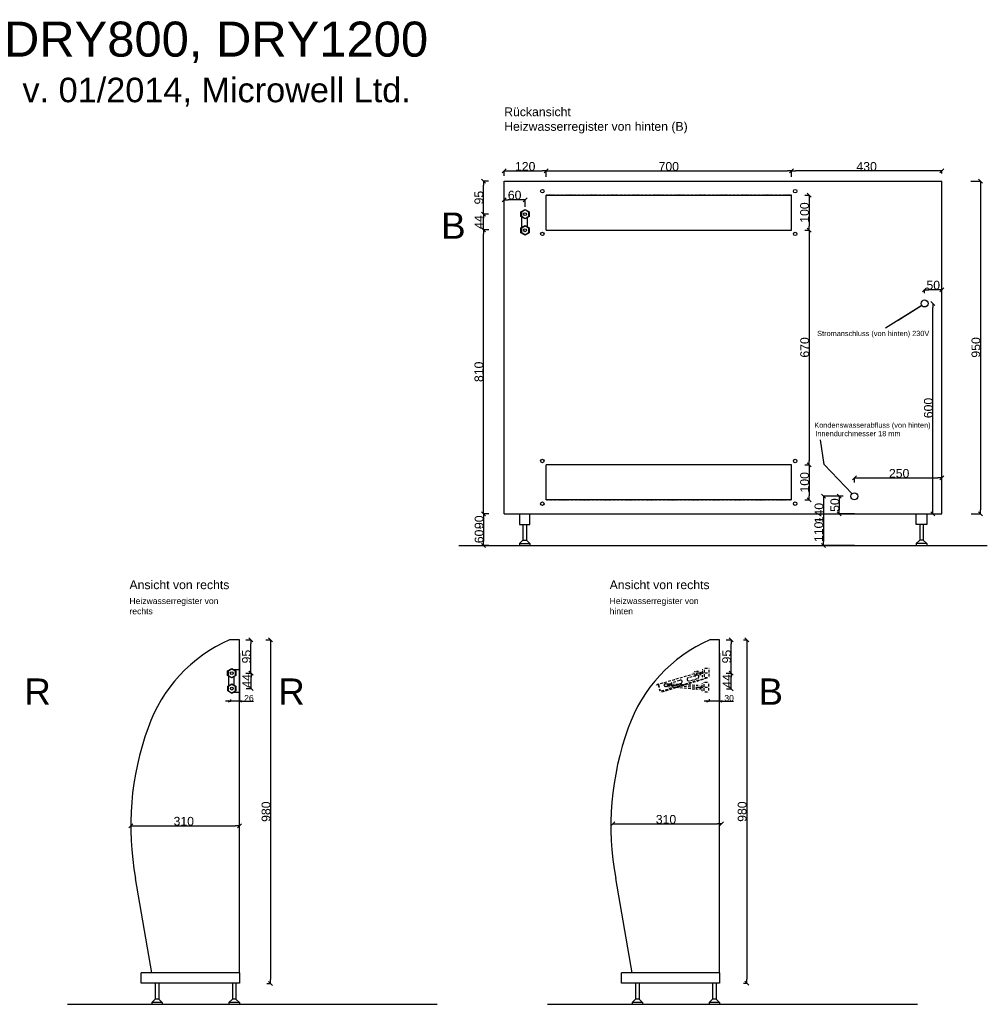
# Model space of a CAD drawing. Extents: x -170 to 4180, y -66 to 2750.
# Tile 5 of 5: x 1417 to 4180, y -60 to 2750. Entities that reach past the tile are written whole.
import ezdxf

# ---------------------------------------------------------------- set-up
doc = ezdxf.new("R2010")
doc.units = 0
doc.header["$MEASUREMENT"] = 0
doc.linetypes.add('Achse', pattern=[11.5, 0, -4, 7.5, 0])
doc.linetypes.add('Hustě  tečkovaná', pattern=[3.75, 1.25, -2.5])
for name, color, linetype in [('Kóty délkové', 7, 'Continuous'), ('Oblouky a kružnice', 7, 'Continuous'), ('Popisky', 7, 'Continuous'), ('Textové bloky', 7, 'Continuous'), ('Čáry', 7, 'Continuous')]:
    doc.layers.add(name, color=color, linetype=linetype)
doc.styles.add('GENERATED_STYLE_1', font='ARIAL.ttf')
doc.styles.add('GENERATED_STYLE_2', font='ARIAL.ttf')
doc.styles.get("Standard").update_dxf_attribs({"font": 'txt', "bigfont": 'BIGFONT.SHX'})
doc.dimstyles.new('Dimstyle_4D6', dxfattribs={"dimtxt": 17.5, "dimasz": 7.125, "dimexe": 0.18, "dimexo": 0, "dimgap": 0.09, "dimtad": 1, "dimdec": 0, "dimzin": 0, "dimdsep": 46, "dimtxsty": 'GENERATED_STYLE_1', "dimblk": 'ARROWHEAD_3', "dimblk1": 'ARROWHEAD_3', "dimblk2": 'ARROWHEAD_3', "dimcen": 0.09, "dimclrd": 7, "dimclre": 7, "dimclrt": 7, "dimazin": 0, "dimtfac": 1, "dimtdec": 4, "dimtmove": 0, "dimatfit": 0, "dimfxl": 1, "dimtolj": 1, "dimtzin": 0, "dimarcsym": 0})
doc.dimstyles.new('Dimstyle_703', dxfattribs={"dimtxt": 0.18, "dimasz": 9.12, "dimexe": 0.18, "dimexo": 0.0625, "dimgap": 0.09, "dimtad": 0, "dimtih": 1, "dimtoh": 1, "dimdec": 4, "dimzin": 0, "dimdsep": 46, "dimtxsty": 'Standard', "dimcen": 0.09, "dimadec": 0, "dimazin": 0, "dimtfac": 1, "dimtdec": 4, "dimtmove": 0, "dimatfit": 0, "dimldrblk": 'ARROWHEAD_5', "dimfxl": 1, "dimtolj": 1, "dimtzin": 0, "dimarcsym": 0})
doc.dimstyles.new('Peter', dxfattribs={"dimtxt": 25, "dimasz": 11.4, "dimexe": 0.18, "dimexo": 0, "dimgap": 0.09, "dimtad": 1, "dimdec": 0, "dimlfac": 0.9995, "dimzin": 0, "dimdsep": 46, "dimtxsty": 'GENERATED_STYLE_1', "dimblk": 'ARROWHEAD_6', "dimblk1": 'ARROWHEAD_6', "dimblk2": 'ARROWHEAD_6', "dimcen": 0.09, "dimclrd": 7, "dimclre": 7, "dimclrt": 7, "dimazin": 0, "dimtfac": 1, "dimtdec": 4, "dimtmove": 0, "dimatfit": 0, "dimfxl": 1, "dimtolj": 1, "dimtzin": 0, "dimarcsym": 0})

# ---------------------------------------------------------------- blocks, each defined once
blk = doc.blocks.new('ARROWHEAD_6')
at = {"color": 0, "linetype": 'Continuous'}
for p, q in [((0, 0), (-1, 0)), ((-0.5, -0.5), (0.5, 0.5))]:
    blk.add_line(p, q, dxfattribs=at)
blk = doc.blocks.new('*D110')
at = {"color": 7, "linetype": 'Continuous', "lineweight": -2}
for p, q in [((2062.2, 980), (2077.1, 980)), ((2076.9, 896.4), (2076.9, 968.6)), ((2062.3, 885), (2077.1, 885))]:
    blk.add_line(p, q, dxfattribs=at)
at = {"layer": 'Defpoints', "color": 0}
for p in [(2062.2, 980), (2076.9, 980), (2062.3, 885)]:
    blk.add_point(p, dxfattribs=at)
at = {"color": 7, "lineweight": -2, "xscale": 11.4, "yscale": 11.4, "zscale": 11.4}
for p, rotation in [((2076.9, 980), 90), ((2076.9, 885), 270)]:
    blk.add_blockref('ARROWHEAD_6', p, dxfattribs=dict(at, rotation=rotation))
at = {"color": 7, "linetype": 'Continuous', "lineweight": 0, "insert": (2064.1, 932.5), "char_height": 25, "attachment_point": 5, "rotation": 90, "style": 'GENERATED_STYLE_1'}
blk.add_mtext('\\A1;95', dxfattribs=at)
blk = doc.blocks.new('*D111')
at = {"color": 7, "linetype": 'Continuous', "lineweight": -2}
for p, q in [((2062.3, 885), (2077.4, 885)), ((2077.2, 852.5), (2077.2, 873.6)), ((2063, 841.1), (2077.4, 841.1))]:
    blk.add_line(p, q, dxfattribs=at)
at = {"layer": 'Defpoints', "color": 0}
for p in [(2062.3, 885), (2077.2, 885), (2063, 841.1)]:
    blk.add_point(p, dxfattribs=at)
at = {"color": 7, "lineweight": -2, "xscale": 11.4, "yscale": 11.4, "zscale": 11.4}
for p, rotation in [((2077.2, 885), 90), ((2077.2, 841.1), 270)]:
    blk.add_blockref('ARROWHEAD_6', p, dxfattribs=dict(at, rotation=rotation))
at = {"color": 7, "linetype": 'Continuous', "lineweight": 0, "insert": (2064.7, 863), "char_height": 25, "attachment_point": 5, "rotation": 90, "style": 'GENERATED_STYLE_1'}
blk.add_mtext('\\A1;44', dxfattribs=at)
blk = doc.blocks.new('ARROWHEAD_3')
at = {"color": 0, "linetype": 'Continuous'}
blk.add_line((0, 0), (-1, 0), dxfattribs=at)
blk.add_lwpolyline([(-1, 0.2679), (0, 0), (-1, -0.2679)], dxfattribs=at)
blk = doc.blocks.new('*D114')
at = {"layer": 'Defpoints', "color": 0}
for p in [(2044.1, 942.3), (2018.6, 809.9), (2018.6, 804.8)]:
    blk.add_point(p, dxfattribs=at)
at = {"layer": 'Kóty délkové', "color": 7, "linetype": 'Continuous', "lineweight": -2}
for p, q in [((2044.1, 942.3), (2044.1, 804.6)), ((2018.6, 804.8), (2004.3, 804.8)), ((2018.6, 809.9), (2018.6, 804.6)), ((2044.1, 804.8), (2018.6, 804.8)), ((2044.1, 804.8), (2083.9, 804.8)), ((2044.1, 804.8), (2058.3, 804.8))]:
    blk.add_line(p, q, dxfattribs=at)
at = {"layer": 'Kóty délkové', "color": 7, "lineweight": -2, "xscale": 7.124999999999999, "yscale": 7.124999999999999, "zscale": 7.124999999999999}
blk.add_blockref('ARROWHEAD_3', (2018.6, 804.8), dxfattribs=at)
at = {"layer": 'Kóty délkové', "color": 7, "lineweight": -2, "xscale": 7.124999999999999, "yscale": 7.124999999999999, "zscale": 7.124999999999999, "rotation": 180}
blk.add_blockref('ARROWHEAD_3', (2044.1, 804.8), dxfattribs=at)
at = {"layer": 'Kóty délkové', "color": 7, "linetype": 'Continuous', "insert": (2071.1, 813.8), "char_height": 17.5, "attachment_point": 5, "style": 'GENERATED_STYLE_1'}
blk.add_mtext('\\A1;26', dxfattribs=at)
blk = doc.blocks.new('*D140')
at = {"color": 7, "linetype": 'Continuous', "lineweight": -2}
for p, q in [((2755.9, 1340), (2741.2, 1340)), ((2741.3, 1328.6), (2741.3, 1261.4)), ((2755.9, 1250), (2741.2, 1250))]:
    blk.add_line(p, q, dxfattribs=at)
at = {"layer": 'Defpoints', "color": 0}
for p in [(2755.9, 1340), (2741.3, 1250), (2755.9, 1250)]:
    blk.add_point(p, dxfattribs=at)
at = {"color": 7, "lineweight": -2, "xscale": 11.4, "yscale": 11.4, "zscale": 11.4}
for p, rotation in [((2741.3, 1340), 90), ((2741.3, 1250), 270)]:
    blk.add_blockref('ARROWHEAD_6', p, dxfattribs=dict(at, rotation=rotation))
at = {"color": 7, "linetype": 'Continuous', "lineweight": 0, "insert": (2728.5, 1316), "char_height": 25, "attachment_point": 5, "rotation": 90, "style": 'GENERATED_STYLE_1'}
blk.add_mtext('\\A1;90', dxfattribs=at)
blk = doc.blocks.new('*D141')
at = {"color": 7, "linetype": 'Continuous', "lineweight": -2}
for p, q in [((2756.1, 2150.5), (2740.4, 2150.5)), ((2740.6, 1351.4), (2740.6, 2139.1)), ((2755.9, 1340), (2740.4, 1340))]:
    blk.add_line(p, q, dxfattribs=at)
at = {"layer": 'Defpoints', "color": 0}
for p in [(2740.6, 2150.5), (2756.1, 2150.5), (2755.9, 1340)]:
    blk.add_point(p, dxfattribs=at)
at = {"color": 7, "lineweight": -2, "xscale": 11.4, "yscale": 11.4, "zscale": 11.4}
for p, rotation in [((2740.6, 2150.5), 90), ((2740.6, 1340), 270)]:
    blk.add_blockref('ARROWHEAD_6', p, dxfattribs=dict(at, rotation=rotation))
at = {"color": 7, "linetype": 'Continuous', "lineweight": 0, "insert": (2727.8, 1745.3), "char_height": 25, "attachment_point": 5, "rotation": 90, "style": 'GENERATED_STYLE_1'}
blk.add_mtext('\\A1;810', dxfattribs=at)
blk = doc.blocks.new('*D142')
at = {"color": 7, "linetype": 'Continuous', "lineweight": -2}
for p, q in [((2755.5, 2195), (2740.3, 2195)), ((2740.5, 2161.9), (2740.5, 2183.6)), ((2756.1, 2150.5), (2740.3, 2150.5))]:
    blk.add_line(p, q, dxfattribs=at)
at = {"layer": 'Defpoints', "color": 0}
for p in [(2740.5, 2195), (2755.5, 2195), (2756.1, 2150.5)]:
    blk.add_point(p, dxfattribs=at)
at = {"color": 7, "lineweight": -2, "xscale": 11.4, "yscale": 11.4, "zscale": 11.4}
for p, rotation in [((2740.5, 2195), 90), ((2740.5, 2150.5), 270)]:
    blk.add_blockref('ARROWHEAD_6', p, dxfattribs=dict(at, rotation=rotation))
at = {"color": 7, "linetype": 'Continuous', "lineweight": 0, "insert": (2727.9, 2172.8), "char_height": 25, "attachment_point": 5, "rotation": 90, "style": 'GENERATED_STYLE_1'}
blk.add_mtext('\\A1;44', dxfattribs=at)
blk = doc.blocks.new('*D143')
at = {"color": 7, "linetype": 'Continuous', "lineweight": -2}
for p, q in [((2755.5, 2290), (2740.6, 2290)), ((2740.8, 2206.4), (2740.8, 2278.6)), ((2755.5, 2195), (2740.6, 2195))]:
    blk.add_line(p, q, dxfattribs=at)
at = {"layer": 'Defpoints', "color": 0}
for p in [(2740.8, 2290), (2755.5, 2290), (2755.5, 2195)]:
    blk.add_point(p, dxfattribs=at)
at = {"color": 7, "lineweight": -2, "xscale": 11.4, "yscale": 11.4, "zscale": 11.4}
for p, rotation in [((2740.8, 2290), 90), ((2740.8, 2195), 270)]:
    blk.add_blockref('ARROWHEAD_6', p, dxfattribs=dict(at, rotation=rotation))
at = {"color": 7, "linetype": 'Continuous', "lineweight": 0, "insert": (2727.9, 2242.5), "char_height": 25, "attachment_point": 5, "rotation": 90, "style": 'GENERATED_STYLE_1'}
blk.add_mtext('\\A1;95', dxfattribs=at)
blk = doc.blocks.new('*D144')
at = {"color": 7, "linetype": 'Continuous', "lineweight": -2}
for p, q in [((2800, 2195), (2800, 2236.9)), ((2848.3, 2236.7), (2811.4, 2236.7)), ((2859.7, 2216), (2859.7, 2236.9))]:
    blk.add_line(p, q, dxfattribs=at)
at = {"layer": 'Defpoints', "color": 0}
for p in [(2800, 2236.7), (2800, 2195), (2859.7, 2216)]:
    blk.add_point(p, dxfattribs=at)
at = {"color": 7, "lineweight": -2, "xscale": 11.4, "yscale": 11.4, "zscale": 11.4, "rotation": 180}
blk.add_blockref('ARROWHEAD_6', (2800, 2236.7), dxfattribs=at)
at = {"color": 7, "lineweight": -2, "xscale": 11.4, "yscale": 11.4, "zscale": 11.4}
blk.add_blockref('ARROWHEAD_6', (2859.7, 2236.7), dxfattribs=at)
at = {"color": 7, "linetype": 'Continuous', "lineweight": 0, "insert": (2829.8, 2249.6), "char_height": 25, "attachment_point": 5, "style": 'GENERATED_STYLE_1'}
blk.add_mtext('\\A1;60', dxfattribs=at)
blk = doc.blocks.new('*D145')
at = {"color": 7, "linetype": 'Continuous', "lineweight": -2}
for p, q in [((2800, 2304.4), (2800, 2318.8)), ((2811.4, 2318.6), (2908.6, 2318.6)), ((2920, 2301.6), (2920, 2318.8))]:
    blk.add_line(p, q, dxfattribs=at)
at = {"layer": 'Defpoints', "color": 0}
for p in [(2920, 2318.6), (2800, 2304.4), (2920, 2301.6)]:
    blk.add_point(p, dxfattribs=at)
at = {"color": 7, "lineweight": -2, "xscale": 11.4, "yscale": 11.4, "zscale": 11.4, "rotation": 180}
blk.add_blockref('ARROWHEAD_6', (2800, 2318.6), dxfattribs=at)
at = {"color": 7, "lineweight": -2, "xscale": 11.4, "yscale": 11.4, "zscale": 11.4}
blk.add_blockref('ARROWHEAD_6', (2920, 2318.6), dxfattribs=at)
at = {"color": 7, "linetype": 'Continuous', "lineweight": 0, "insert": (2860, 2331.5), "char_height": 25, "attachment_point": 5, "style": 'GENERATED_STYLE_1'}
blk.add_mtext('\\A1;120', dxfattribs=at)
blk = doc.blocks.new('*D146')
at = {"color": 7, "linetype": 'Continuous', "lineweight": -2}
for p, q in [((2920, 2318.6), (2920, 2318.8)), ((2931.4, 2318.6), (3608.6, 2318.6)), ((3620, 2301.6), (3620, 2318.8))]:
    blk.add_line(p, q, dxfattribs=at)
at = {"layer": 'Defpoints', "color": 0}
for p in [(2920, 2318.6), (3620, 2318.6), (3620, 2301.6)]:
    blk.add_point(p, dxfattribs=at)
at = {"color": 7, "lineweight": -2, "xscale": 11.4, "yscale": 11.4, "zscale": 11.4, "rotation": 180}
blk.add_blockref('ARROWHEAD_6', (2920, 2318.6), dxfattribs=at)
at = {"color": 7, "lineweight": -2, "xscale": 11.4, "yscale": 11.4, "zscale": 11.4}
blk.add_blockref('ARROWHEAD_6', (3620, 2318.6), dxfattribs=at)
at = {"color": 7, "linetype": 'Continuous', "lineweight": 0, "insert": (3270, 2331.4), "char_height": 25, "attachment_point": 5, "style": 'GENERATED_STYLE_1'}
blk.add_mtext('\\A1;700', dxfattribs=at)
blk = doc.blocks.new('*D147')
at = {"color": 7, "linetype": 'Continuous', "lineweight": -2}
for p, q in [((3620, 2318.6), (3620, 2318.8)), ((4038.6, 2318.6), (3631.4, 2318.6)), ((4050, 2311.6), (4050, 2318.8))]:
    blk.add_line(p, q, dxfattribs=at)
at = {"layer": 'Defpoints', "color": 0}
for p in [(3620, 2318.6), (3620, 2318.6), (4050, 2311.6)]:
    blk.add_point(p, dxfattribs=at)
at = {"color": 7, "lineweight": -2, "xscale": 11.4, "yscale": 11.4, "zscale": 11.4, "rotation": 180}
blk.add_blockref('ARROWHEAD_6', (3620, 2318.6), dxfattribs=at)
at = {"color": 7, "lineweight": -2, "xscale": 11.4, "yscale": 11.4, "zscale": 11.4}
blk.add_blockref('ARROWHEAD_6', (4050, 2318.6), dxfattribs=at)
at = {"color": 7, "linetype": 'Continuous', "lineweight": 0, "insert": (3835, 2331.4), "char_height": 25, "attachment_point": 5, "style": 'GENERATED_STYLE_1'}
blk.add_mtext('\\A1;430', dxfattribs=at)
blk = doc.blocks.new('*D148')
at = {"color": 7, "linetype": 'Continuous', "lineweight": -2}
for p, q in [((3658.1, 2250), (3670.7, 2250)), ((3670.6, 2238.6), (3670.6, 2161.4)), ((3658.1, 2150), (3670.7, 2150))]:
    blk.add_line(p, q, dxfattribs=at)
at = {"layer": 'Defpoints', "color": 0}
for p in [(3658.1, 2250), (3658.1, 2150), (3670.6, 2150)]:
    blk.add_point(p, dxfattribs=at)
at = {"color": 7, "lineweight": -2, "xscale": 11.4, "yscale": 11.4, "zscale": 11.4}
for p, rotation in [((3670.6, 2250), 90), ((3670.6, 2150), 270)]:
    blk.add_blockref('ARROWHEAD_6', p, dxfattribs=dict(at, rotation=rotation))
at = {"color": 7, "linetype": 'Continuous', "lineweight": 0, "insert": (3657.7, 2200), "char_height": 25, "attachment_point": 5, "rotation": 90, "style": 'GENERATED_STYLE_1'}
blk.add_mtext('\\A1;100', dxfattribs=at)
blk = doc.blocks.new('*D149')
at = {"color": 7, "linetype": 'Continuous', "lineweight": -2}
for p, q in [((3658.3, 2150), (3671.1, 2150)), ((3671, 2138.6), (3671, 1491.4)), ((3658.3, 1480), (3671.1, 1480))]:
    blk.add_line(p, q, dxfattribs=at)
at = {"layer": 'Defpoints', "color": 0}
for p in [(3658.3, 2150), (3658.3, 1480), (3671, 1480)]:
    blk.add_point(p, dxfattribs=at)
at = {"color": 7, "lineweight": -2, "xscale": 11.4, "yscale": 11.4, "zscale": 11.4}
for p, rotation in [((3671, 2150), 90), ((3671, 1480), 270)]:
    blk.add_blockref('ARROWHEAD_6', p, dxfattribs=dict(at, rotation=rotation))
at = {"color": 7, "linetype": 'Continuous', "lineweight": 0, "insert": (3658.1, 1815), "char_height": 25, "attachment_point": 5, "rotation": 90, "style": 'GENERATED_STYLE_1'}
blk.add_mtext('\\A1;670', dxfattribs=at)
blk = doc.blocks.new('*D150')
at = {"color": 7, "linetype": 'Continuous', "lineweight": -2}
for p, q in [((3658.3, 1480), (3670.9, 1480)), ((3670.7, 1468.6), (3670.7, 1391.4)), ((3658.2, 1380), (3670.9, 1380))]:
    blk.add_line(p, q, dxfattribs=at)
at = {"layer": 'Defpoints', "color": 0}
for p in [(3658.3, 1480), (3658.2, 1380), (3670.7, 1380)]:
    blk.add_point(p, dxfattribs=at)
at = {"color": 7, "lineweight": -2, "xscale": 11.4, "yscale": 11.4, "zscale": 11.4}
for p, rotation in [((3670.7, 1480), 90), ((3670.7, 1380), 270)]:
    blk.add_blockref('ARROWHEAD_6', p, dxfattribs=dict(at, rotation=rotation))
at = {"color": 7, "linetype": 'Continuous', "lineweight": 0, "insert": (3657.9, 1430), "char_height": 25, "attachment_point": 5, "rotation": 90, "style": 'GENERATED_STYLE_1'}
blk.add_mtext('\\A1;100', dxfattribs=at)
blk = doc.blocks.new('*D151')
at = {"color": 7, "linetype": 'Continuous', "lineweight": -2}
for p, q in [((3800, 1429.5), (3800, 1442.6)), ((3811.4, 1442.4), (4038.6, 1442.4)), ((4050, 1390), (4050, 1442.6))]:
    blk.add_line(p, q, dxfattribs=at)
at = {"layer": 'Defpoints', "color": 0}
for p in [(4050, 1442.4), (3800, 1429.5), (4050, 1390)]:
    blk.add_point(p, dxfattribs=at)
at = {"color": 7, "lineweight": -2, "xscale": 11.4, "yscale": 11.4, "zscale": 11.4, "rotation": 180}
blk.add_blockref('ARROWHEAD_6', (3800, 1442.4), dxfattribs=at)
at = {"color": 7, "lineweight": -2, "xscale": 11.4, "yscale": 11.4, "zscale": 11.4}
blk.add_blockref('ARROWHEAD_6', (4050, 1442.4), dxfattribs=at)
at = {"color": 7, "linetype": 'Continuous', "lineweight": 0, "insert": (3927.8, 1455.3), "char_height": 25, "attachment_point": 5, "style": 'GENERATED_STYLE_1'}
blk.add_mtext('\\A1;250', dxfattribs=at)
blk = doc.blocks.new('*D152')
at = {"color": 7, "linetype": 'Continuous', "lineweight": -2}
for p, q in [((3767.6, 1390), (3756.9, 1390)), ((3757, 1378.6), (3757, 1351.4)), ((3800, 1340), (3756.9, 1340))]:
    blk.add_line(p, q, dxfattribs=at)
at = {"layer": 'Defpoints', "color": 0}
for p in [(3767.6, 1390), (3757, 1340), (3800, 1340)]:
    blk.add_point(p, dxfattribs=at)
at = {"color": 7, "lineweight": -2, "xscale": 11.4, "yscale": 11.4, "zscale": 11.4}
for p, rotation in [((3757, 1390), 90), ((3757, 1340), 270)]:
    blk.add_blockref('ARROWHEAD_6', p, dxfattribs=dict(at, rotation=rotation))
at = {"color": 7, "linetype": 'Continuous', "lineweight": 0, "insert": (3744.2, 1365), "char_height": 25, "attachment_point": 5, "rotation": 90, "style": 'GENERATED_STYLE_1'}
blk.add_mtext('\\A1;50', dxfattribs=at)
blk = doc.blocks.new('*D153')
at = {"color": 7, "linetype": 'Continuous', "lineweight": -2}
for p, q in [((3756.9, 1390), (3711.7, 1390)), ((3711.8, 1378.6), (3711.8, 1261.4)), ((3800, 1250), (3711.7, 1250))]:
    blk.add_line(p, q, dxfattribs=at)
at = {"layer": 'Defpoints', "color": 0}
for p in [(3756.9, 1390), (3711.8, 1250), (3800, 1250)]:
    blk.add_point(p, dxfattribs=at)
at = {"color": 7, "lineweight": -2, "xscale": 11.4, "yscale": 11.4, "zscale": 11.4}
for p, rotation in [((3711.8, 1390), 90), ((3711.8, 1250), 270)]:
    blk.add_blockref('ARROWHEAD_6', p, dxfattribs=dict(at, rotation=rotation))
at = {"color": 7, "linetype": 'Continuous', "lineweight": 0, "insert": (3699, 1342.1), "char_height": 25, "attachment_point": 5, "rotation": 90, "style": 'GENERATED_STYLE_1'}
blk.add_mtext('\\A1;140', dxfattribs=at)
blk = doc.blocks.new('*D154')
at = {"color": 7, "linetype": 'Continuous', "lineweight": -2}
for p, q in [((4024.1, 1940.4), (4024.4, 1940.4)), ((4024.3, 1351.4), (4024.3, 1929)), ((4018.6, 1340), (4024.4, 1340))]:
    blk.add_line(p, q, dxfattribs=at)
at = {"layer": 'Defpoints', "color": 0}
for p in [(4024.1, 1940.4), (4024.3, 1940.4), (4018.6, 1340)]:
    blk.add_point(p, dxfattribs=at)
at = {"color": 7, "lineweight": -2, "xscale": 11.4, "yscale": 11.4, "zscale": 11.4}
for p, rotation in [((4024.3, 1940.4), 90), ((4024.3, 1340), 270)]:
    blk.add_blockref('ARROWHEAD_6', p, dxfattribs=dict(at, rotation=rotation))
at = {"color": 7, "linetype": 'Continuous', "lineweight": 0, "insert": (4011.4, 1642.1), "char_height": 25, "attachment_point": 5, "rotation": 90, "style": 'GENERATED_STYLE_1'}
blk.add_mtext('\\A1;600', dxfattribs=at)
blk = doc.blocks.new('*D155')
at = {"color": 7, "linetype": 'Continuous', "lineweight": -2}
for p, q in [((4000.4, 1970), (4000.4, 1979.9)), ((4038.6, 1979.7), (4011.8, 1979.7)), ((4050, 1938.1), (4050, 1979.9))]:
    blk.add_line(p, q, dxfattribs=at)
at = {"layer": 'Defpoints', "color": 0}
for p in [(4000.4, 1979.7), (4000.4, 1970), (4050, 1938.1)]:
    blk.add_point(p, dxfattribs=at)
at = {"color": 7, "lineweight": -2, "xscale": 11.4, "yscale": 11.4, "zscale": 11.4, "rotation": 180}
blk.add_blockref('ARROWHEAD_6', (4000.4, 1979.7), dxfattribs=at)
at = {"color": 7, "lineweight": -2, "xscale": 11.4, "yscale": 11.4, "zscale": 11.4}
blk.add_blockref('ARROWHEAD_6', (4050, 1979.7), dxfattribs=at)
at = {"color": 7, "linetype": 'Continuous', "lineweight": 0, "insert": (4025.2, 1992.6), "char_height": 25, "attachment_point": 5, "style": 'GENERATED_STYLE_1'}
blk.add_mtext('\\A1;50', dxfattribs=at)
blk = doc.blocks.new('*D157')
at = {"color": 7, "linetype": 'Continuous', "lineweight": -2}
for p, q in [((4132.6, 2290), (4160.2, 2290)), ((4160, 2278.6), (4160, 1351.4)), ((4133.2, 1340), (4160.2, 1340))]:
    blk.add_line(p, q, dxfattribs=at)
at = {"layer": 'Defpoints', "color": 0}
for p in [(4132.6, 2290), (4133.2, 1340), (4160, 1340)]:
    blk.add_point(p, dxfattribs=at)
at = {"color": 7, "lineweight": -2, "xscale": 11.4, "yscale": 11.4, "zscale": 11.4}
for p, rotation in [((4160, 2290), 90), ((4160, 1340), 270)]:
    blk.add_blockref('ARROWHEAD_6', p, dxfattribs=dict(at, rotation=rotation))
at = {"color": 7, "linetype": 'Continuous', "lineweight": 0, "insert": (4147.1, 1815), "char_height": 25, "attachment_point": 5, "rotation": 90, "style": 'GENERATED_STYLE_1'}
blk.add_mtext('\\A1;950', dxfattribs=at)
blk = doc.blocks.new('*D162')
at = {"color": 7, "linetype": 'Continuous', "lineweight": -2}
for p, q in [((3433.4, 980), (3448.3, 980)), ((3448.2, 896.4), (3448.2, 968.6)), ((3433.5, 885), (3448.3, 885))]:
    blk.add_line(p, q, dxfattribs=at)
at = {"layer": 'Defpoints', "color": 0}
for p in [(3433.4, 980), (3448.2, 980), (3433.5, 885)]:
    blk.add_point(p, dxfattribs=at)
at = {"color": 7, "lineweight": -2, "xscale": 11.4, "yscale": 11.4, "zscale": 11.4}
for p, rotation in [((3448.2, 980), 90), ((3448.2, 885), 270)]:
    blk.add_blockref('ARROWHEAD_6', p, dxfattribs=dict(at, rotation=rotation))
at = {"color": 7, "linetype": 'Continuous', "lineweight": 0, "insert": (3435.3, 932.5), "char_height": 25, "attachment_point": 5, "rotation": 90, "style": 'GENERATED_STYLE_1'}
blk.add_mtext('\\A1;95', dxfattribs=at)
blk = doc.blocks.new('*D163')
at = {"color": 7, "linetype": 'Continuous', "lineweight": -2}
for p, q in [((3433.5, 885), (3448.7, 885)), ((3448.5, 852.1), (3448.5, 873.6)), ((3435, 840.7), (3448.7, 840.7))]:
    blk.add_line(p, q, dxfattribs=at)
at = {"layer": 'Defpoints', "color": 0}
for p in [(3433.5, 885), (3448.5, 885), (3435, 840.7)]:
    blk.add_point(p, dxfattribs=at)
at = {"color": 7, "lineweight": -2, "xscale": 11.4, "yscale": 11.4, "zscale": 11.4}
for p, rotation in [((3448.5, 885), 90), ((3448.5, 840.7), 270)]:
    blk.add_blockref('ARROWHEAD_6', p, dxfattribs=dict(at, rotation=rotation))
at = {"color": 7, "linetype": 'Continuous', "lineweight": 0, "insert": (3435.9, 862.8), "char_height": 25, "attachment_point": 5, "rotation": 90, "style": 'GENERATED_STYLE_1'}
blk.add_mtext('\\A1;44', dxfattribs=at)
blk = doc.blocks.new('*D164')
at = {"layer": 'Defpoints', "color": 0}
for p in [(3415.3, 942.3), (3385.2, 810.6), (3385.2, 804.8)]:
    blk.add_point(p, dxfattribs=at)
at = {"layer": 'Kóty délkové', "color": 7, "linetype": 'Continuous', "lineweight": -2}
for p, q in [((3415.3, 942.3), (3415.3, 804.6)), ((3385.2, 804.8), (3370.9, 804.8)), ((3385.2, 810.6), (3385.2, 804.6)), ((3415.3, 804.8), (3385.2, 804.8)), ((3415.3, 804.8), (3454.9, 804.8)), ((3415.3, 804.8), (3429.6, 804.8))]:
    blk.add_line(p, q, dxfattribs=at)
at = {"layer": 'Kóty délkové', "color": 7, "lineweight": -2, "xscale": 7.124999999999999, "yscale": 7.124999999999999, "zscale": 7.124999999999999}
blk.add_blockref('ARROWHEAD_3', (3385.2, 804.8), dxfattribs=at)
at = {"layer": 'Kóty délkové', "color": 7, "lineweight": -2, "xscale": 7.124999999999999, "yscale": 7.124999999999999, "zscale": 7.124999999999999, "rotation": 180}
blk.add_blockref('ARROWHEAD_3', (3415.3, 804.8), dxfattribs=at)
at = {"layer": 'Kóty délkové', "color": 7, "linetype": 'Continuous', "insert": (3442.3, 813.8), "char_height": 17.5, "attachment_point": 5, "style": 'GENERATED_STYLE_1'}
blk.add_mtext('\\A1;30', dxfattribs=at)
blk = doc.blocks.new('*D179')
at = {"color": 7, "linetype": 'Continuous', "lineweight": -2}
for p, q in [((1733.6, 449.2), (1733.6, 449.6)), ((1745, 449.5), (2032.4, 449.5)), ((2043.8, 449.2), (2043.8, 449.6))]:
    blk.add_line(p, q, dxfattribs=at)
at = {"layer": 'Defpoints', "color": 0}
for p in [(1733.6, 449.2), (2043.8, 449.5), (2043.8, 449.2)]:
    blk.add_point(p, dxfattribs=at)
at = {"color": 7, "lineweight": -2, "xscale": 11.4, "yscale": 11.4, "zscale": 11.4, "rotation": 180}
blk.add_blockref('ARROWHEAD_6', (1733.6, 449.5), dxfattribs=at)
at = {"color": 7, "lineweight": -2, "xscale": 11.4, "yscale": 11.4, "zscale": 11.4}
blk.add_blockref('ARROWHEAD_6', (2043.8, 449.5), dxfattribs=at)
at = {"color": 7, "linetype": 'Continuous', "lineweight": 0, "insert": (1885.1, 462.3), "char_height": 25, "attachment_point": 5, "style": 'GENERATED_STYLE_1'}
blk.add_mtext('\\A1;310', dxfattribs=at)
blk = doc.blocks.new('*D182')
at = {"color": 7, "linetype": 'Continuous', "lineweight": -2}
for p, q in [((3110.5, 454.6), (3110.5, 455.1)), ((3121.9, 454.9), (3409.3, 454.9)), ((3420.7, 454.6), (3420.7, 455.1))]:
    blk.add_line(p, q, dxfattribs=at)
at = {"layer": 'Defpoints', "color": 0}
for p in [(3110.5, 454.6), (3420.7, 454.9), (3420.7, 454.6)]:
    blk.add_point(p, dxfattribs=at)
at = {"color": 7, "lineweight": -2, "xscale": 11.4, "yscale": 11.4, "zscale": 11.4, "rotation": 180}
blk.add_blockref('ARROWHEAD_6', (3110.5, 454.9), dxfattribs=at)
at = {"color": 7, "lineweight": -2, "xscale": 11.4, "yscale": 11.4, "zscale": 11.4}
blk.add_blockref('ARROWHEAD_6', (3420.7, 454.9), dxfattribs=at)
at = {"color": 7, "linetype": 'Continuous', "lineweight": 0, "insert": (3262.1, 467.7), "char_height": 25, "attachment_point": 5, "style": 'GENERATED_STYLE_1'}
blk.add_mtext('\\A1;310', dxfattribs=at)
blk = doc.blocks.new('*D183')
at = {"color": 7, "linetype": 'Continuous', "lineweight": -2}
for p, q in [((2119, 980), (2133, 980)), ((2132.8, 968.6), (2132.8, 11.1)), ((2121.9, -0.3), (2133, -0.3))]:
    blk.add_line(p, q, dxfattribs=at)
at = {"layer": 'Defpoints', "color": 0}
for p in [(2119, 980), (2121.9, -0.3), (2132.8, -0.3)]:
    blk.add_point(p, dxfattribs=at)
at = {"color": 7, "lineweight": -2, "xscale": 11.4, "yscale": 11.4, "zscale": 11.4}
for p, rotation in [((2132.8, 980), 90), ((2132.8, -0.3), 270)]:
    blk.add_blockref('ARROWHEAD_6', p, dxfattribs=dict(at, rotation=rotation))
at = {"color": 7, "linetype": 'Continuous', "lineweight": 0, "insert": (2120, 489.8), "char_height": 25, "attachment_point": 5, "rotation": 90, "style": 'GENERATED_STYLE_1'}
blk.add_mtext('\\A1;980', dxfattribs=at)
blk = doc.blocks.new('*D184')
at = {"color": 7, "linetype": 'Continuous', "lineweight": -2}
for p, q in [((3483, 980), (3492.7, 980)), ((3492.5, 968.6), (3492.5, 11.4)), ((3483, 0), (3492.7, 0))]:
    blk.add_line(p, q, dxfattribs=at)
at = {"layer": 'Defpoints', "color": 0}
for p in [(3483, 980), (3483, 0), (3492.5, 0)]:
    blk.add_point(p, dxfattribs=at)
at = {"color": 7, "lineweight": -2, "xscale": 11.4, "yscale": 11.4, "zscale": 11.4}
for p, rotation in [((3492.5, 980), 90), ((3492.5, 0), 270)]:
    blk.add_blockref('ARROWHEAD_6', p, dxfattribs=dict(at, rotation=rotation))
at = {"color": 7, "linetype": 'Continuous', "lineweight": 0, "insert": (3479.6, 490), "char_height": 25, "attachment_point": 5, "rotation": 90, "style": 'GENERATED_STYLE_1'}
blk.add_mtext('\\A1;980', dxfattribs=at)
blk = doc.blocks.new('ARROWHEAD_5')
at = {"color": 0, "linetype": 'Continuous'}
blk.add_line((0, 0), (-1, 0), dxfattribs=at)
blk.add_solid([(-1, 0.2679), (0, 0), (-1, -0.2679), (-1, 0.2679)], dxfattribs=at)

msp = doc.modelspace()

# ---------------------------------------------------------------- linework, layer by layer
at = {"layer": 'Oblouky a kružnice', "color": 7, "linetype": 'Continuous'}
for centre, radius in [((2909, 2261), 5), ((3631, 2261), 5), ((2909, 2139), 5), ((3631, 2139), 5), ((4000.4, 1940.4), 10), ((2909, 1491), 5), ((3631, 1491), 5), ((3800, 1390), 10), ((2909, 1369), 5), ((3631, 1369), 5)]:
    msp.add_circle(centre, radius, dxfattribs=at)
at = {"layer": 'Oblouky a kružnice', "color": 1, "linetype": 'Continuous'}
for centre, radius in [((2859.6, 2195.3), 4), ((2859.6, 2149.3), 4), ((2022, 885), 4), ((2022.3, 841.1), 4), ((3262, 850.8), 5)]:
    msp.add_circle(centre, radius, dxfattribs=at)
at = {"layer": 'Oblouky a kružnice', "color": 7, "linetype": 'Continuous'}
for centre, radius, start, end in [((2185.7, 589.4), 426, 113.5115, 160.8796), ((3556.9, 589.4), 426, 113.5115, 160.8796), ((2547.6, 449.2), 814, 159.8995, 190.611), ((3918.8, 449.2), 814, 159.8995, 190.611)]:
    msp.add_arc(centre, radius, start, end, dxfattribs=at)
at = {"layer": 'Oblouky a kružnice', "color": 1, "linetype": 'Continuous'}
for centre, start, end in [((3327.2, 867.8), 106.4658, 288.3937), ((3351.2, 874.9), 288.6811, 65.6204), ((3280.5, 853.7), 106.4658, 288.3937), ((3303.2, 860.7), 288.6811, 106.4999)]:
    msp.add_arc(centre, 5, start, end, dxfattribs=at)
at = {"layer": 'Čáry', "color": 7, "linetype": 'Continuous'}
for p, q in [((2800, 1340), (2800, 2290)), ((2800, 2290), (4050, 2290)), ((4050, 1340), (4050, 2290)), ((2920, 2250), (3620, 2250)), ((2920, 2150), (2920, 2250)), ((3620, 2150), (3620, 2250)), ((2849.8, 2187.5), (2849.8, 2157.1)), ((2866.7, 2158.7), (2866.7, 2185.9)), ((2920, 2150), (3620, 2150)), ((3889.1, 1870.5), (3992.2, 1935.2)), ((3925.1, 1893.2), (3992, 1935.1)), ((2920, 1380), (2920, 1480)), ((3620, 1480), (2920, 1480)), ((2920, 1380), (2920, 1480)), ((3620, 1380), (3620, 1480)), ((3620, 1380), (2920, 1380)), ((2800, 1340), (4050, 1340)), ((2843.5, 1340), (2843.5, 1310)), ((2873.5, 1310), (2873.5, 1340)), ((3976.5, 1310), (3976.5, 1340)), ((4006.5, 1340), (4006.5, 1310)), ((2843.5, 1310), (2873.5, 1310)), ((2853.5, 1310), (2853.5, 1265)), ((2863.5, 1310), (2863.5, 1265)), ((4006.5, 1310), (3976.5, 1310)), ((3986.5, 1310), (3986.5, 1265)), ((3996.5, 1309.9), (3996.5, 1265)), ((2843.5, 1255), (2853.5, 1265)), ((2853.5, 1265), (2863.5, 1265)), ((2873.5, 1255), (2863.5, 1265)), ((3976.5, 1255), (3986.5, 1265)), ((3996.5, 1265), (3986.5, 1265)), ((4006.5, 1255), (3996.5, 1265)), ((2670.4, 1250), (4179.6, 1250)), ((2843.5, 1255), (2843.5, 1250)), ((2843.5, 1255), (2873.5, 1255)), ((2873.5, 1255), (2873.5, 1250)), ((4006.5, 1255), (3976.5, 1255)), ((3976.5, 1255), (3976.5, 1250)), ((4006.5, 1255), (4006.5, 1250)), ((2043.8, 980), (2015.8, 980)), ((2043.8, 30), (2043.8, 980)), ((3415, 980), (3387, 980)), ((3415, 30), (3415, 980)), ((2012.4, 877), (2012.4, 848.9)), ((2027.6, 895.5), (2044.1, 895.5)), ((2029.3, 850.5), (2029.3, 875.7)), ((2028, 830.9), (2043.7, 830.9)), ((1793.8, 30), (1747.5, 299.3)), ((3165, 30), (3118.7, 299.3)), ((1763.8, 0), (1763.8, 30)), ((2043.8, 30), (1763.8, 30)), ((2043.8, 30), (2043.8, 0)), ((3135, 0), (3135, 30)), ((3415, 30), (3135, 30)), ((3415, 30), (3415, 0)), ((2043.8, 0), (1763.8, 0)), ((1803.8, 0), (1803.8, -45)), ((1813.8, 0), (1813.8, -45)), ((2023.8, 0), (2023.8, -45)), ((2033.8, 0), (2033.8, -45)), ((3415, 0), (3135, 0)), ((3175, 0), (3175, -45)), ((3185, 0), (3185, -45)), ((3395, 0), (3395, -45)), ((3405, 0), (3405, -45)), ((1793.8, -55), (1803.8, -45)), ((1823.8, -55), (1793.8, -55)), ((1793.8, -55), (1793.8, -60)), ((1813.8, -45), (1803.8, -45)), ((1823.8, -55), (1813.8, -45)), ((1823.8, -55), (1823.8, -60)), ((2013.8, -55), (2023.8, -45)), ((2043.8, -55), (2013.8, -55)), ((2013.8, -55), (2013.8, -60)), ((2033.8, -45), (2023.8, -45)), ((2043.8, -55), (2033.8, -45)), ((2043.8, -55), (2043.8, -60)), ((3165, -55), (3175, -45)), ((3195, -55), (3165, -55)), ((3165, -55), (3165, -60)), ((3185, -45), (3175, -45)), ((3195, -55), (3185, -45)), ((3195, -55), (3195, -60)), ((3385, -55), (3395, -45)), ((3415, -55), (3385, -55)), ((3385, -55), (3385, -60)), ((3405, -45), (3395, -45)), ((3415, -55), (3405, -45)), ((3415, -55), (3415, -60)), ((1552.7, -60), (2608.6, -60)), ((2923.9, -60), (3979.8, -60))]:
    msp.add_line(p, q, dxfattribs=at)
at = {"layer": 'Čáry', "color": 7, "linetype": 'Hustě  tečkovaná'}
for p, q in [((3620, 2250), (2920, 2250)), ((2920, 2150), (2920, 2250)), ((3620, 2150), (3620, 2250)), ((2920, 2150), (3620, 2150)), ((3620, 1480), (2920, 1480)), ((3620, 1380), (3620, 1480)), ((2920, 1380), (3620, 1380)), ((2000.3, 0), (1970.3, 0)), ((3371.5, 0), (3341.5, 0))]:
    msp.add_line(p, q, dxfattribs=at)
at = {"layer": 'Čáry', "color": 1, "linetype": 'Continuous'}
for p, q in [((2847.9, 2202), (2859.6, 2208.8)), ((2847.9, 2188.5), (2847.9, 2202)), ((2859.6, 2207.3), (2849.2, 2201.3)), ((2849.2, 2201.3), (2849.2, 2189.3)), ((2859.6, 2208.8), (2871.3, 2202)), ((2870, 2201.3), (2859.6, 2207.3)), ((2870, 2189.3), (2870, 2201.3)), ((2871.3, 2202), (2871.3, 2188.5)), ((2859.6, 2181.8), (2847.9, 2188.5)), ((2849.2, 2189.3), (2859.6, 2183.3)), ((2859.6, 2183.3), (2870, 2189.3)), ((2871.3, 2188.5), (2859.6, 2181.8)), ((2847.9, 2156), (2859.6, 2162.8)), ((2847.9, 2142.5), (2847.9, 2156)), ((2859.6, 2135.8), (2847.9, 2142.5)), ((2859.6, 2161.3), (2849.2, 2155.3)), ((2849.2, 2155.3), (2849.2, 2143.3)), ((2849.2, 2143.3), (2859.6, 2137.3)), ((2859.6, 2162.8), (2871.3, 2156)), ((2870, 2155.3), (2859.6, 2161.3)), ((2859.6, 2137.3), (2870, 2143.3)), ((2871.3, 2142.5), (2859.6, 2135.8)), ((2870, 2143.3), (2870, 2155.3)), ((2871.3, 2156), (2871.3, 2142.5)), ((2010.3, 891.8), (2022, 898.5)), ((2010.3, 878.3), (2010.3, 891.8)), ((2022, 871.5), (2010.3, 878.3)), ((2022, 897), (2011.6, 891)), ((2011.6, 891), (2011.6, 879)), ((2011.6, 879), (2022, 873)), ((2022, 898.5), (2033.7, 891.8)), ((2032.4, 891), (2022, 897)), ((2022, 873), (2032.4, 879)), ((2033.7, 878.3), (2022, 871.5)), ((2032.4, 879), (2032.4, 891)), ((2033.7, 891.8), (2033.7, 878.3)), ((2010.6, 847.8), (2022.3, 854.6)), ((2010.6, 834.3), (2010.6, 847.8)), ((2022.3, 853.1), (2011.9, 847.1)), ((2011.9, 847.1), (2011.9, 835.1)), ((2022.3, 854.6), (2034, 847.8)), ((2032.7, 847.1), (2022.3, 853.1)), ((2032.7, 835.1), (2032.7, 847.1)), ((2034, 847.8), (2034, 834.3)), ((2022.3, 827.6), (2010.6, 834.3)), ((2011.9, 835.1), (2022.3, 829.1)), ((2022.3, 829.1), (2032.7, 835.1)), ((2034, 834.3), (2022.3, 827.6))]:
    msp.add_line(p, q, dxfattribs=at)
at = {"layer": 'Čáry', "color": 1, "linetype": 'Achse'}
for p, q in [((3231, 851), (3346, 885)), ((3244.6, 833.4), (3375.2, 871.5)), ((3246.3, 830.3), (3379.6, 871.8)), ((3325.8, 872.6), (3349.8, 879.7)), ((3338.8, 885.9), (3339, 882.9)), ((3340.7, 886.7), (3339.4, 886.7)), ((3341.2, 887.4), (3343.2, 887.5)), ((3348.5, 888.8), (3342.7, 888.5)), ((3345.9, 871.9), (3345.7, 891.2)), ((3385, 885.1), (3347.1, 884.9)), ((3349, 890.4), (3349, 879.4)), ((3359, 890.4), (3349, 890.4)), ((3359, 879.4), (3349, 879.4)), ((3361, 891), (3359, 890.9)), ((3359, 890.9), (3359, 878.9)), ((3361, 879), (3359, 878.9)), ((3361, 892), (3361, 878)), ((3365, 892), (3361, 892)), ((3365, 878), (3361, 878)), ((3371, 895), (3365, 895)), ((3365, 895), (3365, 875)), ((3371, 875), (3365, 875)), ((3384.9, 898.6), (3370.9, 898.5)), ((3370.9, 898.5), (3371.1, 871.5)), ((3385.1, 871.6), (3371.1, 871.5)), ((3385.1, 871.6), (3384.9, 898.6)), ((3238.2, 855.6), (3244.2, 835.2)), ((3239.1, 855.9), (3245.1, 835.5)), ((3348.4, 839), (3260.9, 846.4)), ((3348.4, 844.5), (3262, 850.8)), ((3348.4, 850), (3265.7, 854.1)), ((3279.1, 858.5), (3303.1, 865.6)), ((3280.8, 848.8), (3304.8, 855.9)), ((3328.8, 863), (3352.8, 870.1)), ((3384.4, 844.7), (3346.5, 844.5)), ((3348.2, 849.1), (3348.2, 838.1)), ((3358.4, 850.1), (3348.4, 850)), ((3358.4, 850.6), (3358.4, 838.6)), ((3360.4, 850.6), (3358.4, 850.6)), ((3364.4, 851.6), (3360.4, 851.6)), ((3360.4, 851.6), (3360.4, 837.6)), ((3370.4, 854.6), (3364.4, 854.6)), ((3364.4, 854.6), (3364.5, 834.6)), ((3384.3, 858.2), (3370.3, 858.1)), ((3370.3, 858.1), (3370.5, 831.1)), ((3384.5, 831.2), (3384.3, 858.2)), ((3358.4, 839.1), (3348.4, 839)), ((3360.4, 838.6), (3358.4, 838.6)), ((3364.4, 837.6), (3360.4, 837.6)), ((3370.5, 834.6), (3364.5, 834.6)), ((3384.5, 831.2), (3370.5, 831.1))]:
    msp.add_line(p, q, dxfattribs=at)

# ---------------------------------------------------------------- texts
at = {"linetype": 'Continuous', "lineweight": 0, "char_height": 61.635, "width": 75.503, "attachment_point": 1, "rotation": 90, "style": 'GENERATED_STYLE_2'}
for s, insert in [('{\\H0.405612x;110-}', (3685.6, 1259.5)), ('{\\H0.405612x;60-}', (2715.8, 1256.1))]:
    msp.add_mtext(s, dxfattribs=dict(at, insert=insert))
at = {"layer": 'Popisky', "color": 7, "char_height": 15, "attachment_point": 4, "style": 'GENERATED_STYLE_1'}
for s, insert, width in [('{ Stromanschluss (von hinten) 230V}', (3687.8, 1852.6), 394.691), ('{ Kondenswasserabfluss (von hinten)}', (3679.8, 1590.9), 389.667)]:
    msp.add_mtext(s, dxfattribs=dict(at, insert=insert, width=width))
at = {"layer": 'Textové bloky', "color": 7, "style": 'GENERATED_STYLE_1'}
for s, insert, char_height, width, attachment_point in [('{DRY800, DRY1200}', (1977.3, 2685.7), 100, 4322.106, 5), ('{v. 01/2014, Microwell Ltd.}', (1978.9, 2543.3), 70, 4315.3, 5), ('{Rückansicht\\PHeizwasserregister von hinten (B)}', (2800, 2500), 25, 1107.706, 1), ('{\\C1;B}', (2620, 2200), 75, 291.06, 1), ('{Innendurchmesser 18 mm}', (3688.4, 1576.6), 15, 612.526, 1), ('{Ansicht von rechts}', (1730, 1150), 25, 470.248, 1), ('{Ansicht von rechts}', (3101.2, 1150), 25, 470.248, 1), ('{Heizwasserregister von rechts}', (1730, 1100), 17.5, 255.516, 1), ('{Heizwasserregister von hinten}', (3101.2, 1100), 17.5, 255.516, 1), ('{\\C1;R}', (1430, 870), 75, 291.06, 1), ('{\\C1;R}', (2155, 870), 75, 291.06, 1), ('{\\C1;B}', (3526.2, 870), 75, 291.06, 1)]:
    msp.add_mtext(s, dxfattribs=dict(at, insert=insert, char_height=char_height, width=width, attachment_point=attachment_point))

# ---------------------------------------------------------------- dimensions: what is measured, and where the dimension line sits
at = {"linetype": 'Continuous', "lineweight": 0}
for base, p1, p2, picture, middle in [((2920, 2318.6), (2800, 2304.4), (2920, 2301.6), '*D145', (2860, 2331.5)), ((3620, 2318.6), (2920, 2318.6), (3620, 2301.6), '*D146', (3270, 2331.4)), ((3620, 2318.6), (4050, 2311.6), (3620, 2318.6), '*D147', (3835, 2331.4)), ((2800, 2236.7), (2859.7, 2216), (2800, 2195), '*D144', (2829.8, 2249.6)), ((4000.4, 1979.7), (4050, 1938.1), (4000.4, 1970), '*D155', (4025.2, 1992.6))]:
    dim = msp.add_linear_dim(base=base, p1=p1, p2=p2, dimstyle='Peter', dxfattribs=at)
    dim.commit()
    dim.dimension.update_dxf_attribs({"geometry": picture, "text_midpoint": middle})
for base, p1, p2, picture, middle in [((2740.8, 2290), (2755.5, 2195), (2755.5, 2290), '*D143', (2727.9, 2242.5)), ((4160, 1340), (4132.6, 2290), (4133.2, 1340), '*D157', (4147.1, 1815)), ((3670.6, 2150), (3658.1, 2250), (3658.1, 2150), '*D148', (3657.7, 2200)), ((2740.5, 2195), (2756.1, 2150.5), (2755.5, 2195), '*D142', (2727.9, 2172.8)), ((2740.6, 2150.5), (2755.9, 1340), (2756.1, 2150.5), '*D141', (2727.8, 1745.3)), ((3671, 1480), (3658.3, 2150), (3658.3, 1480), '*D149', (3658.1, 1815)), ((3670.7, 1380), (3658.3, 1480), (3658.2, 1380), '*D150', (3657.9, 1430)), ((2076.9, 980), (2062.3, 885), (2062.2, 980), '*D110', (2064.1, 932.5)), ((2132.8, -0.3), (2119, 980), (2121.9, -0.3), '*D183', (2120, 489.8)), ((3448.2, 980), (3433.5, 885), (3433.4, 980), '*D162', (3435.3, 932.5)), ((3492.5, 0), (3483, 980), (3483, 0), '*D184', (3479.6, 490)), ((2077.2, 885), (2063, 841.1), (2062.3, 885), '*D111', (2064.7, 863)), ((3448.5, 885), (3435, 840.7), (3433.5, 885), '*D163', (3435.9, 862.8))]:
    dim = msp.add_linear_dim(base=base, p1=p1, p2=p2, angle=90, dimstyle='Peter', dxfattribs=at)
    dim.commit()
    dim.dimension.update_dxf_attribs({"geometry": picture, "text_midpoint": middle})
for base, p1, p2, picture, middle in [((4024.3, 1940.4), (4018.6, 1340), (4024.1, 1940.4), '*D154', (4024.3, 1642.1)), ((3711.8, 1250), (3756.9, 1390), (3800, 1250), '*D153', (3711.8, 1342.1)), ((3757, 1340), (3767.6, 1390), (3800, 1340), '*D152', (3757, 1365)), ((2741.3, 1250), (2755.9, 1340), (2755.9, 1250), '*D140', (2741.3, 1316))]:
    dim = msp.add_linear_dim(base=base, p1=p1, p2=p2, angle=90, dimstyle='Peter', dxfattribs=at)
    dim.commit()
    dim.dimension.update_dxf_attribs({"geometry": picture, "text_midpoint": middle, "dimtype": 160})
for base, p1, p2, picture, middle in [((4050, 1442.4), (3800, 1429.5), (4050, 1390), '*D151', (3927.8, 1442.4)), ((2043.8, 449.5), (1733.6, 449.2), (2043.8, 449.2), '*D179', (1885.1, 449.5)), ((3420.7, 454.9), (3110.5, 454.6), (3420.7, 454.6), '*D182', (3262.1, 454.9))]:
    dim = msp.add_linear_dim(base=base, p1=p1, p2=p2, dimstyle='Peter', dxfattribs=at)
    dim.commit()
    dim.dimension.update_dxf_attribs({"geometry": picture, "text_midpoint": middle, "dimtype": 160})
at = {"layer": 'Kóty délkové', "color": 7, "linetype": 'Continuous'}
for base, p1, p2, picture, middle in [((2018.5601, 804.7681), (2044.0845, 942.2778), (2018.5601, 809.9286), '*D114', (2071.0945, 804.7681)), ((3385.2, 804.8), (3415.3, 942.3), (3385.2, 810.6), '*D164', (3442.3, 804.8))]:
    dim = msp.add_linear_dim(base=base, p1=p1, p2=p2, angle=180, dimstyle='Dimstyle_4D6', dxfattribs=at)
    dim.commit()
    dim.dimension.update_dxf_attribs({"geometry": picture, "text_midpoint": middle, "dimtype": 160})

# ---------------------------------------------------------------- leaders
at = {"layer": 'Popisky', "color": 7, "linetype": 'Continuous'}
msp.add_leader([(3793.4, 1397.3), (3713.8, 1480.9), (3703.3, 1551.1)], dimstyle='Dimstyle_703', dxfattribs=at)

doc.saveas('drawing.dxf')
